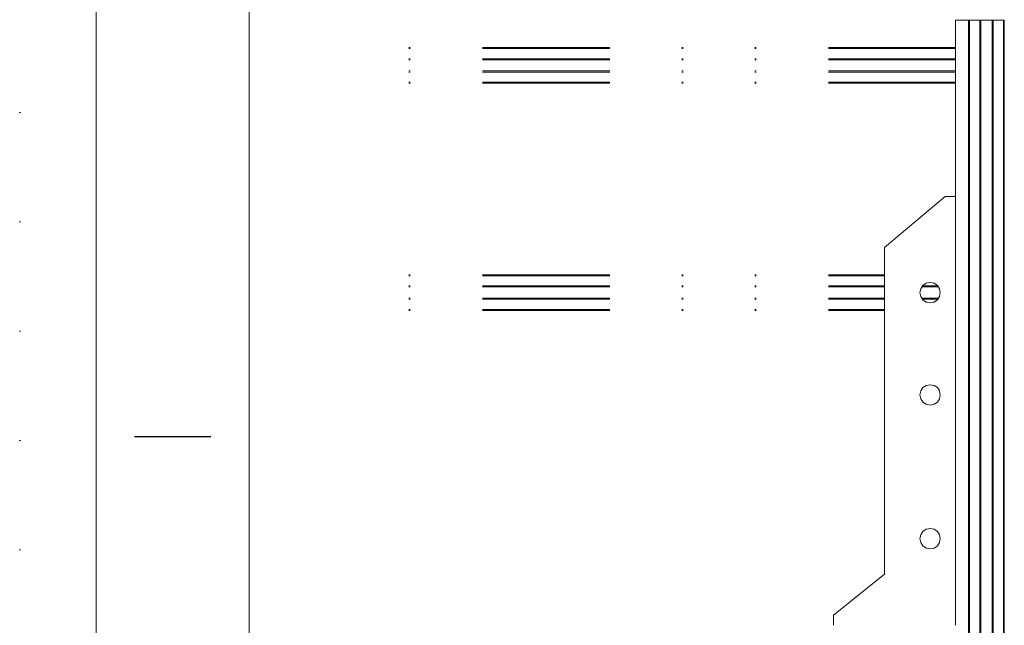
# Model space of a CAD drawing. Header units: millimetres. Extents: x 53056 to 116131, y -669674 to -625124.
# Tile 7 of 256: x 53056 to 57885, y -653610 to -650641. Entities that reach past the tile are written whole.
import ezdxf

# ---------------------------------------------------------------- set-up
doc = ezdxf.new("R2010")
doc.units = ezdxf.units.MM
doc.header["$MEASUREMENT"] = 0
doc.linetypes.add('DGN Style 1', pattern=[536.199087, 0.892178, -535.306909])
doc.linetypes.add('DGN Style 6', pattern=[1696.922902, 0.892178, -356.871273, 624.524727, -356.871273, 0.892178, -356.871273])
for name, color, linetype, lineweight in [('Main Cradle', 7, 'Continuous', 0), ('Main Cradle Rails', 7, 'Continuous', 0), ('Sheave', 7, 'Continuous', 0)]:
    doc.layers.add(name, color=color, linetype=linetype, lineweight=lineweight)

# ---------------------------------------------------------------- blocks, each defined once
blk = doc.blocks.new('*U56')
blk.add_line((-408.047, -70.47), (-413.047, -70.47))
at = {"color": 7, "linetype": 'Continuous', "lineweight": 0, "flags": 128}
blk.add_lwpolyline([(-415.547, 292.03), (415.453, 292.03), (415.453, -291.97), (-415.547, -291.97), (-415.547, 292.03)], close=True, dxfattribs=at)
at = {"color": 7, "linetype": 'Continuous', "lineweight": 13, "flags": 128}
blk.add_lwpolyline([(-405.547, 282.03), (405.453, 282.03), (405.453, -281.97), (-405.547, -281.97), (-405.547, 282.03)], close=True, dxfattribs=at)
blk = doc.blocks.new('*U55')
at = {"color": 7, "linetype": 'DGN Style 1', "lineweight": 0, "flags": 128}
blk.add_lwpolyline([(-31537.5, 22275), (31537.5, 22275), (31537.5, -22275), (-31537.5, -22275), (-31537.5, 22275)], close=True, dxfattribs=at)
at = {"layer": 'Main Cradle', "color": 7, "linetype": 'Continuous', "lineweight": 0}
for p, q in [((-26948.7, -4107.9), (-26948.7, -3243.7)), ((-26883.8, -4626.6), (-26883.8, -3243.7)), ((-26879.1, -4626.6), (-26879.1, -3243.7)), ((-26828.8, -4626.6), (-26828.8, -3243.7)), ((-26823.8, -4626.6), (-26823.8, -3243.7)), ((-26768.8, -4626.6), (-26768.8, -3243.7)), ((-26763.8, -4626.6), (-26763.8, -3243.7)), ((-26713.4, -4626.6), (-26713.4, -3243.7)), ((-26708.8, -4626.6), (-26708.8, -3243.7)), ((-26883.8, -11403.7), (-26883.8, -4626.6)), ((-26879.1, -11403.7), (-26879.1, -4626.6)), ((-26828.8, -11403.7), (-26828.8, -4626.6)), ((-26823.8, -11403.7), (-26823.8, -4626.6)), ((-26768.8, -11403.7), (-26768.8, -4626.6)), ((-26763.8, -11403.7), (-26763.8, -4626.6)), ((-26713.4, -11403.7), (-26713.4, -4626.6)), ((-26708.8, -11403.7), (-26708.8, -4626.6))]:
    blk.add_line(p, q, dxfattribs=at)
at = {"layer": 'Main Cradle', "color": 7, "linetype": 'Continuous', "lineweight": 0, "flags": 128}
for points in [[(-26883.8, -3243.7), (-26948.7, -3243.7), (-26948.7, -3243.7)], [(-26828.8, -3243.7), (-26879.1, -3243.7), (-26880.9, -3243.7), (-26882.4, -3243.7), (-26883.4, -3243.7), (-26883.8, -3243.7), (-26883.8, -3243.7)], [(-26763.8, -3243.7), (-26763.8, -3243.7), (-26764.1, -3243.7), (-26765.2, -3243.7), (-26766.8, -3243.7), (-26768.8, -3243.7), (-26823.8, -3243.7), (-26825.7, -3243.7), (-26827.3, -3243.7), (-26828.4, -3243.7), (-26828.8, -3243.7), (-26828.8, -3243.7)], [(-26708.8, -3243.7), (-26708.8, -3243.7), (-26709.1, -3243.7), (-26710.1, -3243.7), (-26711.6, -3243.7), (-26713.4, -3243.7), (-26763.8, -3243.7)]]:
    blk.add_lwpolyline(points, dxfattribs=at)
at = {"layer": 'Main Cradle Rails', "color": 7, "linetype": 'DGN Style 6', "lineweight": 0}
for p, q in [((-29625.6, -3377.7), (-26948.7, -3377.7)), ((-29625.6, -3382.3), (-26948.7, -3382.3)), ((-29625.6, -3432.7), (-26948.7, -3432.7)), ((-29625.6, -3437.7), (-26948.7, -3437.7)), ((-29625.6, -3492.7), (-26948.7, -3492.7)), ((-29625.6, -3497.7), (-26948.7, -3497.7)), ((-29625.6, -3548.1), (-26948.7, -3548.1)), ((-29625.6, -3552.7), (-26948.7, -3552.7)), ((-29625.6, -4491.9), (-27296.3, -4491.9)), ((-29625.6, -4496.5), (-27296.3, -4496.5)), ((-29625.6, -4546.9), (-27296.3, -4546.9)), ((-29625.6, -4551.9), (-27296.3, -4551.9)), ((-29625.6, -4606.9), (-27296.3, -4606.9)), ((-29625.6, -4611.9), (-27296.3, -4611.9)), ((-29625.6, -4662.3), (-27296.3, -4662.3)), ((-29625.6, -4666.9), (-27296.3, -4666.9))]:
    blk.add_line(p, q, dxfattribs=at)
at = {"layer": 'Main Cradle Rails', "color": 7, "linetype": 'Continuous', "lineweight": 0}
for p, q in [((-27113, -4551.9), (-27031.9, -4551.9)), ((-27109.7, -4546.9), (-27035.2, -4546.9)), ((-27113, -4606.9), (-27031.9, -4606.9)), ((-27109.7, -4611.9), (-27035.2, -4611.9))]:
    blk.add_line(p, q, dxfattribs=at)
at = {"layer": 'Sheave', "color": 7, "linetype": 'Continuous', "lineweight": 0}
for p, q in [((-26998.7, -4107.9), (-27296.3, -4357.9)), ((-26948.7, -4107.9), (-26998.7, -4107.9)), ((-26948.7, -4626.6), (-26948.7, -4107.9)), ((-27296.3, -4357.9), (-27296.3, -4626.6)), ((-27122.5, -4579.4), (-27118.7, -4598.5)), ((-27122.4, -4579.4), (-27118.6, -4598.5)), ((-27296.3, -4626.6), (-27296.3, -5961)), ((-27086.6, -4626.6), (-27072.5, -4629.4)), ((-26948.7, -6211), (-26948.7, -4626.6)), ((-27026.3, -5061.8), (-27022.5, -5081)), ((-27037.1, -5750.6), (-27026.3, -5766.9)), ((-27296.3, -5961), (-27546.3, -6161)), ((-27546.3, -6161), (-27546.3, -6211))]:
    blk.add_line(p, q, dxfattribs=at)
at = {"layer": 'Sheave', "color": 7, "linetype": 'Continuous', "lineweight": 0, "flags": 128}
for points in [[(-27058.3, -4626.6), (-27053.3, -4625.6), (-27037.1, -4614.8), (-27026.3, -4598.5), (-27022.5, -4579.4), (-27026.3, -4560.3), (-27037.1, -4544.1), (-27053.3, -4533.2), (-27072.5, -4529.4), (-27091.6, -4533.2), (-27107.8, -4544.1), (-27118.7, -4560.3), (-27122.5, -4579.4)], [(-27072.4, -4529.4), (-27091.5, -4533.2), (-27107.8, -4544.1), (-27118.6, -4560.3), (-27122.4, -4579.4)], [(-27118.7, -4598.5), (-27107.8, -4614.8), (-27091.6, -4625.6), (-27086.7, -4626.6)], [(-27118.6, -4598.5), (-27107.8, -4614.8), (-27091.5, -4625.6), (-27086.6, -4626.6)], [(-27086.7, -4626.6), (-27072.5, -4629.4), (-27058.3, -4626.6)], [(-27022.5, -5081), (-27026.3, -5100.1), (-27037.1, -5116.3), (-27053.3, -5127.1), (-27072.5, -5131), (-27091.6, -5127.1), (-27107.8, -5116.3), (-27118.7, -5100.1), (-27122.5, -5081), (-27118.7, -5061.8), (-27107.8, -5045.6), (-27091.6, -5034.8), (-27072.5, -5031), (-27053.3, -5034.8), (-27037.1, -5045.6), (-27026.3, -5061.8)], [(-27072.4, -5130.9), (-27091.5, -5127.1), (-27107.8, -5116.3), (-27118.6, -5100.1), (-27122.4, -5081), (-27118.6, -5061.8), (-27107.8, -5045.6), (-27091.5, -5034.8), (-27072.4, -5031)], [(-27026.3, -5766.9), (-27022.5, -5786), (-27026.3, -5805.1), (-27037.1, -5821.4), (-27053.3, -5832.2), (-27072.5, -5836), (-27091.6, -5832.2), (-27107.8, -5821.4), (-27118.7, -5805.1), (-27122.5, -5786), (-27118.7, -5766.9), (-27107.8, -5750.6), (-27091.6, -5739.8), (-27072.5, -5736), (-27053.3, -5739.8), (-27037.1, -5750.6)], [(-27072.4, -5836), (-27091.5, -5832.2), (-27107.8, -5821.4), (-27118.6, -5805.1), (-27122.4, -5786), (-27118.6, -5766.9), (-27107.8, -5750.6), (-27091.5, -5739.8), (-27072.4, -5736)]]:
    blk.add_lwpolyline(points, dxfattribs=at)
at = {"xscale": 74.99999999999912, "yscale": 74.99999999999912, "zscale": 74.99999999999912}
blk.add_blockref('*U56', (3.5, -2.2), dxfattribs=at)

msp = doc.modelspace()

# ---------------------------------------------------------------- block references
at = {"color": 7, "linetype": 'DGN Style 1', "lineweight": 0}
msp.add_blockref('*U55', (84593.95, -647399.35), dxfattribs=at)

doc.saveas('drawing.dxf')
